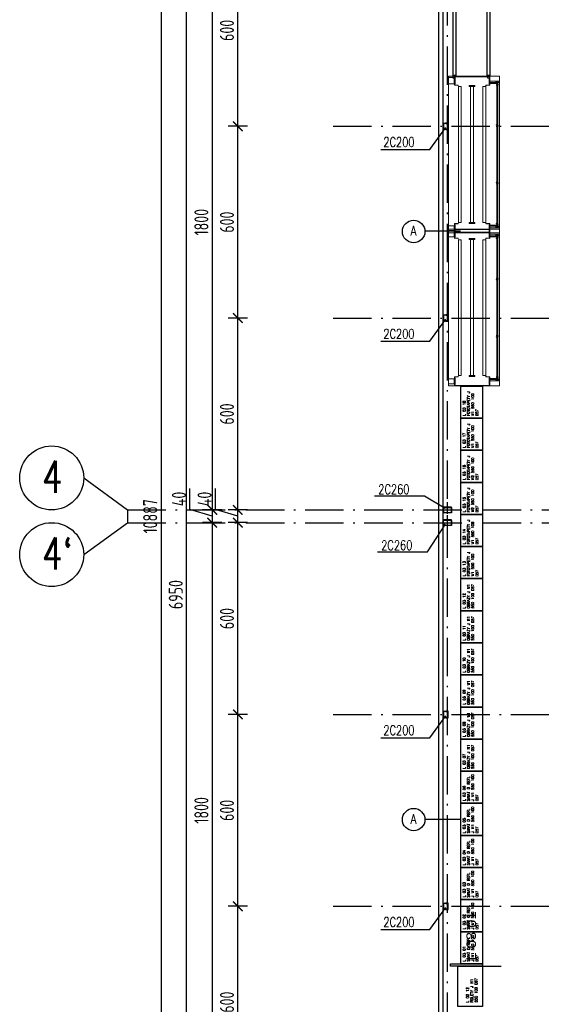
# Model space of a CAD drawing. Extents: x 153948 to 285449, y -89387 to -60195.
# Tile 15 of 100: x 247383 to 249014, y -81786 to -78706. Entities that reach past the tile are written whole.
import ezdxf
from ezdxf.enums import TextEntityAlignment as Align

# ---------------------------------------------------------------- set-up
doc = ezdxf.new("R2010")
doc.units = 0
doc.header["$LTSCALE"] = 100
doc.header["$MEASUREMENT"] = 0
doc.header["$PDMODE"] = 1
doc.linetypes.add('ACAD_ISO10W100', pattern=[18.5, 12, -3, 0.5, -3])
doc.layers.get('0').update_dxf_attribs({"linetype": 'CONTINUOUS'})
doc.layers.get('DEFPOINTS').update_dxf_attribs({"linetype": 'CONTINUOUS'})
for name, color, linetype in [('1', 2, 'CONTINUOUS'), ('ALUMINIUM', 5, 'CONTINUOUS'), ('K-STA', 2, 'CONTINUOUS'), ('mago', 7, 'CONTINUOUS'), ('OSIE', 8, 'ACAD_ISO10W100'), ('R-----OP', 2, 'CONTINUOUS'), ('R450', 1, 'CONTINUOUS'), ('RS Minimasa VBA', 7, 'CONTINUOUS'), ('RS REGAŁY', 7, 'CONTINUOUS'), ('TEXT', 11, 'CONTINUOUS'), ('TEXT1', 2, 'CONTINUOUS'), ('WYMIARY', 1, 'CONTINUOUS')]:
    doc.layers.add(name, color=color, linetype=linetype)
doc.layers.add('PANELE', color=3, linetype='CONTINUOUS', lineweight=30)
doc.styles.add('arial', font='arial.ttf', dxfattribs={"width": 1.1})
doc.styles.add('DYBY-NORMALNY-0-8-N', font='ROMANS.SHX', dxfattribs={"width": 0.8})
doc.styles.get("Standard").update_dxf_attribs({"font": 'txt.shx'})
doc.styles.add('STYLE2', font='isocp.shx', dxfattribs={"width": 0.8})
doc.styles.add('TXT3', font='SIMPLEX.SHX', dxfattribs={"width": 0.75, "height": 40})
doc.dimstyles.new('KRESKI_100', dxfattribs={"dimscale": 20, "dimtxt": 2.2, "dimasz": 1.5, "dimexe": 1.5, "dimexo": 1.5, "dimgap": 0.6, "dimtad": 1, "dimdec": 1, "dimrnd": 0.5, "dimdsep": 46, "dimtxsty": 'STYLE2', "dimblk1": 'ARCHTICK', "dimblk2": 'ARCHTICK', "dimsah": 1, "dimcen": 2.5, "dimdle": 1.5, "dimclrd": 10, "dimclre": 10, "dimclrt": 15, "dimadec": 0, "dimazin": 0, "dimtfac": 1, "dimtdec": 1, "dimtmove": 1, "dimatfit": 3, "dimldrblk": 'ARCHTICK', "dimfxl": 1.5, "dimfxlon": 1, "dimtolj": 1, "dimtzin": 0, "dimarcsym": 0})

# ---------------------------------------------------------------- blocks, each defined once
blk = doc.blocks.new('SC260X2')
at = {"layer": '1'}
for points in [[(-13, 9), (-13, 0), (-12.4, 0), (-12.1, 7, -0.401015), (-11.1, 7.9), (11.1, 7.9, -0.401015), (12.1, 7), (12.4, 0), (13, 0), (13, 9)], [(-13, -9), (-13, 0), (-12.4, 0), (-12.1, -7, 0.401015), (-11.1, -7.9), (11.1, -7.9, 0.401015), (12.1, -7), (12.4, 0), (13, 0), (13, -9)]]:
    blk.add_lwpolyline(points, format="xyb", close=True, dxfattribs=at)
blk = doc.blocks.new('SC200X2')
at = {"layer": '1'}
for points in [[(-10, 7.5), (-10, 0), (-9.7, 0, 0.391021), (-9.1, 0.6), (-8.7, 5.6, -0.391021), (-7.6, 6.6), (7.6, 6.6, -0.391021), (8.7, 5.6), (9.1, 0.6, 0.391021), (9.7, 0), (10, 0), (10, 7.5)], [(-10, -7.5), (-10, 0), (-9.7, 0, -0.391021), (-9.1, -0.6), (-8.7, -5.6, 0.391021), (-7.6, -6.6), (7.6, -6.6, 0.391021), (8.7, -5.6), (9.1, -0.6, -0.391021), (9.7, 0), (10, 0), (10, -7.5)]]:
    blk.add_lwpolyline(points, format="xyb", close=True, dxfattribs=at)
blk = doc.blocks.new('_ARCHTICK')
at = {"color": 0, "linetype": 'ByBlock', "const_width": 0.15}
blk.add_lwpolyline([(-0.5, -0.5), (0.5, 0.5)], dxfattribs=at)
blk = doc.blocks.new('*D198')
at = {"layer": 'DEFPOINTS', "color": 0, "ltscale": 0.1, "transparency": 16777216}
for p in [(248692.9, -74816), (247825, -85703), (248692.9, -85703)]:
    blk.add_point(p, dxfattribs=at)
at = {"layer": 'WYMIARY', "color": 10, "lineweight": -2, "ltscale": 0.1, "transparency": 16777216}
for p, q in [((247825, -74786), (247825, -85733)), ((247855, -74816), (247795, -74816)), ((247855, -85703), (247795, -85703))]:
    blk.add_line(p, q, dxfattribs=at)
at = {"layer": 'WYMIARY', "color": 10, "lineweight": -2, "ltscale": 0.1, "transparency": 16777216, "xscale": 30, "yscale": 30, "zscale": 30}
for p, rotation in [((247825, -74816), 90), ((247825, -85703), 270)]:
    blk.add_blockref('_ARCHTICK', p, dxfattribs=dict(at, rotation=rotation))
at = {"layer": 'WYMIARY', "color": 15, "ltscale": 0.1, "transparency": 16777216, "insert": (247791, -80259.5), "char_height": 44, "attachment_point": 5, "rotation": 90, "style": 'STYLE2'}
blk.add_mtext('\\A1;10887', dxfattribs=at)
blk = doc.blocks.new('*D201')
at = {"layer": 'DEFPOINTS', "color": 0, "ltscale": 0.1, "transparency": 16777216}
for p in [(247905, -77029.5), (247985, -77029.5), (248692.9, -83979.5)]:
    blk.add_point(p, dxfattribs=at)
at = {"layer": 'WYMIARY', "color": 10, "lineweight": -2, "ltscale": 0.1, "transparency": 16777216}
for p, q in [((247905, -84009.5), (247905, -76999.5)), ((247935, -77029.5), (247875, -77029.5)), ((247935, -83979.5), (247875, -83979.5))]:
    blk.add_line(p, q, dxfattribs=at)
at = {"layer": 'WYMIARY', "color": 10, "lineweight": -2, "ltscale": 0.1, "transparency": 16777216, "xscale": 30, "yscale": 30, "zscale": 30}
for p, rotation in [((247905, -77029.5), 90), ((247905, -83979.5), 270)]:
    blk.add_blockref('_ARCHTICK', p, dxfattribs=dict(at, rotation=rotation))
at = {"layer": 'WYMIARY', "color": 15, "ltscale": 0.1, "transparency": 16777216, "insert": (247871, -80504.5), "char_height": 44, "attachment_point": 5, "rotation": 90, "style": 'STYLE2'}
blk.add_mtext('\\A1;6950', dxfattribs=at)
blk = doc.blocks.new('*D207')
at = {"layer": 'DEFPOINTS', "color": 0, "ltscale": 0.1, "transparency": 16777216}
for p in [(248065, -78439.5), (247985, -80239.5), (248065, -80239.5)]:
    blk.add_point(p, dxfattribs=at)
at = {"layer": 'WYMIARY', "color": 10, "lineweight": -2, "ltscale": 0.1, "transparency": 16777216}
for p, q in [((247985, -78409.5), (247985, -80269.5)), ((248015, -78439.5), (247955, -78439.5)), ((248015, -80239.5), (247955, -80239.5))]:
    blk.add_line(p, q, dxfattribs=at)
at = {"layer": 'WYMIARY', "color": 10, "lineweight": -2, "ltscale": 0.1, "transparency": 16777216, "xscale": 30, "yscale": 30, "zscale": 30}
for p, rotation in [((247985, -78439.5), 90), ((247985, -80239.5), 270)]:
    blk.add_blockref('_ARCHTICK', p, dxfattribs=dict(at, rotation=rotation))
at = {"layer": 'WYMIARY', "color": 15, "ltscale": 0.1, "transparency": 16777216, "insert": (247951, -79339.5), "char_height": 44, "attachment_point": 5, "rotation": 90, "style": 'STYLE2'}
blk.add_mtext('\\A1;1800', dxfattribs=at)
blk = doc.blocks.new('*D208')
at = {"layer": 'DEFPOINTS', "color": 0, "ltscale": 0.1, "transparency": 16777216}
for p in [(248065, -80239.5), (247985, -80279.5), (248065, -80279.5)]:
    blk.add_point(p, dxfattribs=at)
at = {"layer": 'WYMIARY', "color": 10, "lineweight": -2, "ltscale": 0.1, "transparency": 16777216}
for p, q in [((247915, -80238.5), (247915, -80172.3)), ((247985, -80209.5), (247985, -80309.5)), ((247985, -80259.5), (247915, -80238.5)), ((248015, -80239.5), (247955, -80239.5)), ((248015, -80279.5), (247955, -80279.5))]:
    blk.add_line(p, q, dxfattribs=at)
at = {"layer": 'WYMIARY', "color": 10, "lineweight": -2, "ltscale": 0.1, "transparency": 16777216, "xscale": 30, "yscale": 30, "zscale": 30}
for p, rotation in [((247985, -80239.5), 90), ((247985, -80279.5), 270)]:
    blk.add_blockref('_ARCHTICK', p, dxfattribs=dict(at, rotation=rotation))
at = {"layer": 'WYMIARY', "color": 15, "ltscale": 0.1, "transparency": 16777216, "insert": (247881, -80205.4), "char_height": 44, "attachment_point": 5, "rotation": 90, "style": 'STYLE2'}
blk.add_mtext('\\A1;40', dxfattribs=at)
blk = doc.blocks.new('*D209')
at = {"layer": 'DEFPOINTS', "color": 0, "ltscale": 0.1, "transparency": 16777216}
for p in [(248065, -80279.5), (247985, -82079.5), (248065, -82079.5)]:
    blk.add_point(p, dxfattribs=at)
at = {"layer": 'WYMIARY', "color": 10, "lineweight": -2, "ltscale": 0.1, "transparency": 16777216}
for p, q in [((247985, -80249.5), (247985, -82109.5)), ((248015, -80279.5), (247955, -80279.5)), ((248015, -82079.5), (247955, -82079.5))]:
    blk.add_line(p, q, dxfattribs=at)
at = {"layer": 'WYMIARY', "color": 10, "lineweight": -2, "ltscale": 0.1, "transparency": 16777216, "xscale": 30, "yscale": 30, "zscale": 30}
for p, rotation in [((247985, -80279.5), 90), ((247985, -82079.5), 270)]:
    blk.add_blockref('_ARCHTICK', p, dxfattribs=dict(at, rotation=rotation))
at = {"layer": 'WYMIARY', "color": 15, "ltscale": 0.1, "transparency": 16777216, "insert": (247951, -81179.5), "char_height": 44, "attachment_point": 5, "rotation": 90, "style": 'STYLE2'}
blk.add_mtext('\\A1;1800', dxfattribs=at)
blk = doc.blocks.new('*D222')
at = {"layer": 'DEFPOINTS', "color": 0, "ltscale": 0.1, "transparency": 16777216}
for p in [(248065, -81479.5), (248145, -81479.5), (248145, -82079.5)]:
    blk.add_point(p, dxfattribs=at)
at = {"layer": 'WYMIARY', "color": 10, "lineweight": -2, "ltscale": 0.1, "transparency": 16777216}
for p, q in [((248065, -82109.5), (248065, -81449.5)), ((248095, -81479.5), (248035, -81479.5)), ((248095, -82079.5), (248035, -82079.5))]:
    blk.add_line(p, q, dxfattribs=at)
at = {"layer": 'WYMIARY', "color": 10, "lineweight": -2, "ltscale": 0.1, "transparency": 16777216, "xscale": 30, "yscale": 30, "zscale": 30}
for p, rotation in [((248065, -81479.5), 90), ((248065, -82079.5), 270)]:
    blk.add_blockref('_ARCHTICK', p, dxfattribs=dict(at, rotation=rotation))
at = {"layer": 'WYMIARY', "color": 15, "ltscale": 0.1, "transparency": 16777216, "insert": (248031, -81779.5), "char_height": 44, "attachment_point": 5, "rotation": 90, "style": 'STYLE2'}
blk.add_mtext('\\A1;600', dxfattribs=at)
blk = doc.blocks.new('*D223')
at = {"layer": 'DEFPOINTS', "color": 0, "ltscale": 0.1, "transparency": 16777216}
for p in [(248065, -80879.5), (248145, -80879.5), (248145, -81479.5)]:
    blk.add_point(p, dxfattribs=at)
at = {"layer": 'WYMIARY', "color": 10, "lineweight": -2, "ltscale": 0.1, "transparency": 16777216}
for p, q in [((248065, -81509.5), (248065, -80849.5)), ((248095, -80879.5), (248035, -80879.5)), ((248095, -81479.5), (248035, -81479.5))]:
    blk.add_line(p, q, dxfattribs=at)
at = {"layer": 'WYMIARY', "color": 10, "lineweight": -2, "ltscale": 0.1, "transparency": 16777216, "xscale": 30, "yscale": 30, "zscale": 30}
for p, rotation in [((248065, -80879.5), 90), ((248065, -81479.5), 270)]:
    blk.add_blockref('_ARCHTICK', p, dxfattribs=dict(at, rotation=rotation))
at = {"layer": 'WYMIARY', "color": 15, "ltscale": 0.1, "transparency": 16777216, "insert": (248031, -81179.5), "char_height": 44, "attachment_point": 5, "rotation": 90, "style": 'STYLE2'}
blk.add_mtext('\\A1;600', dxfattribs=at)
blk = doc.blocks.new('*D224')
at = {"layer": 'DEFPOINTS', "color": 0, "ltscale": 0.1, "transparency": 16777216}
for p in [(248065, -80279.5), (248145, -80279.5), (248145, -80879.5)]:
    blk.add_point(p, dxfattribs=at)
at = {"layer": 'WYMIARY', "color": 10, "lineweight": -2, "ltscale": 0.1, "transparency": 16777216}
for p, q in [((248065, -80909.5), (248065, -80249.5)), ((248095, -80279.5), (248035, -80279.5)), ((248095, -80879.5), (248035, -80879.5))]:
    blk.add_line(p, q, dxfattribs=at)
at = {"layer": 'WYMIARY', "color": 10, "lineweight": -2, "ltscale": 0.1, "transparency": 16777216, "xscale": 30, "yscale": 30, "zscale": 30}
for p, rotation in [((248065, -80279.5), 90), ((248065, -80879.5), 270)]:
    blk.add_blockref('_ARCHTICK', p, dxfattribs=dict(at, rotation=rotation))
at = {"layer": 'WYMIARY', "color": 15, "ltscale": 0.1, "transparency": 16777216, "insert": (248031, -80579.5), "char_height": 44, "attachment_point": 5, "rotation": 90, "style": 'STYLE2'}
blk.add_mtext('\\A1;600', dxfattribs=at)
blk = doc.blocks.new('*D225')
at = {"layer": 'DEFPOINTS', "color": 0, "ltscale": 0.1, "transparency": 16777216}
for p in [(248065, -80239.5), (248145, -80239.5), (248145, -80279.5)]:
    blk.add_point(p, dxfattribs=at)
at = {"layer": 'WYMIARY', "color": 10, "lineweight": -2, "ltscale": 0.1, "transparency": 16777216}
for p, q in [((247995, -80238.5), (247995, -80172.3)), ((248065, -80309.5), (248065, -80209.5)), ((248065, -80259.5), (247995, -80238.5)), ((248095, -80239.5), (248035, -80239.5)), ((248095, -80279.5), (248035, -80279.5))]:
    blk.add_line(p, q, dxfattribs=at)
at = {"layer": 'WYMIARY', "color": 10, "lineweight": -2, "ltscale": 0.1, "transparency": 16777216, "xscale": 30, "yscale": 30, "zscale": 30}
for p, rotation in [((248065, -80239.5), 90), ((248065, -80279.5), 270)]:
    blk.add_blockref('_ARCHTICK', p, dxfattribs=dict(at, rotation=rotation))
at = {"layer": 'WYMIARY', "color": 15, "ltscale": 0.1, "transparency": 16777216, "insert": (247961, -80205.4), "char_height": 44, "attachment_point": 5, "rotation": 90, "style": 'STYLE2'}
blk.add_mtext('\\A1;40', dxfattribs=at)
blk = doc.blocks.new('*D226')
at = {"layer": 'DEFPOINTS', "color": 0, "ltscale": 0.1, "transparency": 16777216}
for p in [(248065, -79639.5), (248145, -79639.5), (248145, -80239.5)]:
    blk.add_point(p, dxfattribs=at)
at = {"layer": 'WYMIARY', "color": 10, "lineweight": -2, "ltscale": 0.1, "transparency": 16777216}
for p, q in [((248065, -80269.5), (248065, -79609.5)), ((248095, -79639.5), (248035, -79639.5)), ((248095, -80239.5), (248035, -80239.5))]:
    blk.add_line(p, q, dxfattribs=at)
at = {"layer": 'WYMIARY', "color": 10, "lineweight": -2, "ltscale": 0.1, "transparency": 16777216, "xscale": 30, "yscale": 30, "zscale": 30}
for p, rotation in [((248065, -79639.5), 90), ((248065, -80239.5), 270)]:
    blk.add_blockref('_ARCHTICK', p, dxfattribs=dict(at, rotation=rotation))
at = {"layer": 'WYMIARY', "color": 15, "ltscale": 0.1, "transparency": 16777216, "insert": (248031, -79939.5), "char_height": 44, "attachment_point": 5, "rotation": 90, "style": 'STYLE2'}
blk.add_mtext('\\A1;600', dxfattribs=at)
blk = doc.blocks.new('*D227')
at = {"layer": 'DEFPOINTS', "color": 0, "ltscale": 0.1, "transparency": 16777216}
for p in [(248065, -79039.5), (248145, -79039.5), (248145, -79639.5)]:
    blk.add_point(p, dxfattribs=at)
at = {"layer": 'WYMIARY', "color": 10, "lineweight": -2, "ltscale": 0.1, "transparency": 16777216}
for p, q in [((248065, -79669.5), (248065, -79009.5)), ((248095, -79039.5), (248035, -79039.5)), ((248095, -79639.5), (248035, -79639.5))]:
    blk.add_line(p, q, dxfattribs=at)
at = {"layer": 'WYMIARY', "color": 10, "lineweight": -2, "ltscale": 0.1, "transparency": 16777216, "xscale": 30, "yscale": 30, "zscale": 30}
for p, rotation in [((248065, -79039.5), 90), ((248065, -79639.5), 270)]:
    blk.add_blockref('_ARCHTICK', p, dxfattribs=dict(at, rotation=rotation))
at = {"layer": 'WYMIARY', "color": 15, "ltscale": 0.1, "transparency": 16777216, "insert": (248031, -79339.5), "char_height": 44, "attachment_point": 5, "rotation": 90, "style": 'STYLE2'}
blk.add_mtext('\\A1;600', dxfattribs=at)
blk = doc.blocks.new('*D228')
at = {"layer": 'DEFPOINTS', "color": 0, "ltscale": 0.1, "transparency": 16777216}
for p in [(248065, -78439.5), (248145, -78439.5), (248145, -79039.5)]:
    blk.add_point(p, dxfattribs=at)
at = {"layer": 'WYMIARY', "color": 10, "lineweight": -2, "ltscale": 0.1, "transparency": 16777216}
for p, q in [((248065, -79069.5), (248065, -78409.5)), ((248095, -78439.5), (248035, -78439.5)), ((248095, -79039.5), (248035, -79039.5))]:
    blk.add_line(p, q, dxfattribs=at)
at = {"layer": 'WYMIARY', "color": 10, "lineweight": -2, "ltscale": 0.1, "transparency": 16777216, "xscale": 30, "yscale": 30, "zscale": 30}
for p, rotation in [((248065, -78439.5), 90), ((248065, -79039.5), 270)]:
    blk.add_blockref('_ARCHTICK', p, dxfattribs=dict(at, rotation=rotation))
at = {"layer": 'WYMIARY', "color": 15, "ltscale": 0.1, "transparency": 16777216, "insert": (248031, -78739.5), "char_height": 44, "attachment_point": 5, "rotation": 90, "style": 'STYLE2'}
blk.add_mtext('\\A1;600', dxfattribs=at)
blk = doc.blocks.new('A$C7B222BC4')
at = {"color": 0, "linetype": 'Continuous', "lineweight": 0}
for p, q in [((0, 160), (490, 160)), ((0, 0), (0, 160)), ((6.8, 142), (6.8, 160)), ((21.8, 160), (21.8, 142)), ((465.8, 142), (465.8, 160)), ((485.8, 160), (485.8, 142)), ((490, 160), (490, 0)), ((1, 31.3), (1, 140.7)), ((1.3, 140.7), (1.3, 31.3)), ((1.6, 141.3), (4.1, 141.3)), ((4.1, 141), (1.6, 141)), ((5.1, 141.3), (4.1, 141.3)), ((5.1, 141), (4.1, 141)), ((4.1, 141), (5.1, 141)), ((4.1, 141), (4.1, 141)), ((4.5, 139.6), (4.5, 140.7)), ((5.1, 140.7), (4.5, 140.7)), ((4.5, 140.7), (4.5, 140.7)), ((4.8, 139.6), (4.8, 140.7)), ((5.1, 141.3), (5.3, 141.3)), ((5.1, 141), (5.1, 140.7)), ((5.1, 141), (24.4, 141)), ((24.4, 139.3), (5.1, 139.3)), ((24.4, 139), (5.1, 139)), ((5.3, 141.3), (24.3, 141.3)), ((5.3, 141.3), (5.3, 141.3)), ((21.8, 142), (6.8, 142)), ((24.3, 141.3), (24.4, 141.3)), ((24.3, 141.3), (24.3, 141.3)), ((25.4, 141.3), (24.4, 141.3)), ((24.4, 141), (25.4, 141)), ((25.4, 141), (24.4, 141)), ((24.4, 140.7), (24.4, 141)), ((25, 140.7), (24.4, 140.7)), ((24.8, 140.7), (24.8, 139.6)), ((25, 140.7), (25, 140.7)), ((25, 140.7), (25, 139.6)), ((25.4, 141.3), (27.9, 141.3)), ((25.4, 141), (27.9, 141)), ((25.4, 141), (25.4, 141)), ((28.2, 130.2), (28.2, 140.7)), ((28.5, 140.7), (28.5, 130.2)), ((29.1, 129.6), (29.6, 129.6)), ((29.6, 129.3), (29.1, 129.3)), ((30, 128.3), (30, 128.9)), ((30.3, 128.3), (30, 128.3)), ((30.3, 128.9), (30.3, 128.3)), ((32.2, 128.8), (32.2, 119.8)), ((457.2, 128.8), (32.2, 128.8)), ((457.2, 128.8), (457.2, 119.8)), ((459.7, 128.9), (459.7, 128.3)), ((459.7, 128.3), (460, 128.3)), ((460, 128.3), (460, 128.9)), ((460.9, 129.6), (460.4, 129.6)), ((460.4, 129.3), (460.9, 129.3)), ((461.5, 140.7), (461.5, 130.2)), ((461.8, 130.2), (461.8, 140.7)), ((464.6, 141.3), (462.1, 141.3)), ((462.1, 141), (464.6, 141)), ((465.6, 141.3), (464.6, 141.3)), ((465.6, 141), (464.6, 141)), ((464.6, 141), (465.6, 141)), ((464.6, 141), (464.6, 141)), ((464.9, 140.7), (464.9, 139.6)), ((464.9, 140.7), (464.9, 140.7)), ((465.6, 140.7), (464.9, 140.7)), ((465.2, 140.7), (465.2, 139.6)), ((465.6, 141.3), (465.7, 141.3)), ((465.6, 141), (484.9, 141)), ((465.6, 141), (465.6, 140.7)), ((465.6, 139.3), (484.9, 139.3)), ((465.6, 139), (484.9, 139)), ((465.7, 141.3), (465.7, 141.3)), ((484.7, 141.3), (465.7, 141.3)), ((485.8, 142), (465.8, 142)), ((484.7, 141.3), (484.7, 141.3)), ((484.7, 141.3), (484.9, 141.3)), ((485.9, 141.3), (484.9, 141.3)), ((484.9, 140.7), (484.9, 141)), ((485.9, 141), (484.9, 141)), ((484.9, 141), (485.9, 141)), ((485.5, 140.7), (484.9, 140.7)), ((485.2, 139.6), (485.2, 140.7)), ((485.5, 139.6), (485.5, 140.7)), ((485.5, 140.7), (485.5, 140.7)), ((485.9, 141.3), (488.4, 141.3)), ((485.9, 141), (488.4, 141)), ((485.9, 141), (485.9, 141)), ((488.7, 140.7), (488.7, 31.3)), ((489, 31.3), (489, 140.7)), ((29, 77), (29, 95)), ((29.5, 95), (29, 95)), ((29.5, 77), (29.5, 95)), ((31, 95), (29.5, 95)), ((30.5, 77), (30.5, 95)), ((30.5, 95), (30.5, 77)), ((31, 77), (31, 95)), ((31, 77), (31, 95)), ((31, 95), (31, 77)), ((32.5, 95), (31, 95)), ((31.5, 95), (31, 95)), ((31.5, 95), (31.5, 77)), ((457.2, 119.8), (32.2, 119.8)), ((32.5, 95), (32.5, 77)), ((457.5, 77), (457.5, 95)), ((459, 95), (457.5, 95)), ((459, 95), (459, 77)), ((459, 77), (459, 95)), ((459, 95), (460.5, 95)), ((460.5, 95), (460.5, 77)), ((29.5, 77), (29, 77)), ((31, 77), (29.5, 77)), ((32.5, 77), (31, 77)), ((31.5, 77), (31, 77)), ((457.5, 90.5), (32.5, 90.5)), ((457.5, 81.5), (32.5, 81.5)), ((459, 77), (457.5, 77)), ((459, 77), (460.5, 77)), ((1.6, 31), (4.1, 31)), ((4.1, 31), (5.1, 31)), ((5.1, 31), (4.1, 31)), ((4.1, 31), (4.1, 31)), ((4.5, 32.4), (4.5, 31.3)), ((4.5, 31.3), (5.1, 31.3)), ((4.5, 31.3), (4.5, 31.3)), ((4.8, 32.4), (4.8, 31.3)), ((24.4, 33), (5.1, 33)), ((24.4, 32.7), (5.1, 32.7)), ((5.1, 31.3), (5.1, 31)), ((24.4, 31), (5.1, 31)), ((13.8, 31.3), (13.8, 31)), ((22.3, 31.3), (13.8, 31.3)), ((14.4, 31), (14.4, 31.3)), ((15.2, 31), (15.2, 31.3)), ((20, 32.7), (24, 32.7)), ((20, 32.7), (20, 32.3)), ((20, 32.3), (24, 32.3)), ((20.5, 32.3), (20.5, 8.2)), ((20.7, 32.3), (20.7, 8.2)), ((20.9, 31), (20.9, 31.3)), ((21.5, 32.7), (21.5, 32.3)), ((21.7, 31), (21.7, 31.3)), ((22.3, 31.3), (22.3, 31)), ((22.5, 32.7), (22.5, 32.3)), ((23.3, 32.3), (23.3, 8.2)), ((23.5, 32.3), (23.5, 10.7)), ((24, 32.7), (24, 32.3)), ((24.4, 31), (24.4, 31.3)), ((24.4, 31.3), (25, 31.3)), ((24.4, 31), (25.4, 31)), ((25.4, 31), (24.4, 31)), ((24.8, 31.3), (24.8, 32.4)), ((25, 31.3), (25, 31.3)), ((25, 31.3), (25, 32.4)), ((25.4, 31), (27.9, 31)), ((25.4, 31), (25.4, 31)), ((28.2, 31.3), (28.2, 41.8)), ((28.5, 41.8), (28.5, 31.3)), ((29.1, 42.8), (29.6, 42.8)), ((29.6, 42.5), (29.1, 42.5)), ((30, 43.1), (30, 43.7)), ((30, 43.7), (30.3, 43.7)), ((30.3, 43.7), (30.3, 43.1)), ((32.2, 52.2), (32.2, 43.2)), ((457.2, 52.2), (32.2, 52.2)), ((457.2, 43.2), (32.2, 43.2)), ((457.2, 52.2), (457.2, 43.2)), ((459.7, 43.7), (459.7, 43.1)), ((460, 43.7), (459.7, 43.7)), ((460, 43.1), (460, 43.7)), ((460.9, 42.8), (460.4, 42.8)), ((460.4, 42.5), (460.9, 42.5)), ((461.5, 41.8), (461.5, 31.3)), ((461.8, 31.3), (461.8, 41.8)), ((464.6, 31), (462.1, 31)), ((465.6, 31), (464.6, 31)), ((464.6, 31), (465.6, 31)), ((464.6, 31), (464.6, 31)), ((464.9, 31.3), (464.9, 32.4)), ((464.9, 31.3), (464.9, 31.3)), ((464.9, 31.3), (465.6, 31.3)), ((465.2, 31.3), (465.2, 32.4)), ((465.6, 33), (484.9, 33)), ((465.6, 32.7), (484.9, 32.7)), ((465.6, 31.3), (465.6, 31)), ((484.9, 31), (465.6, 31)), ((466, 32.7), (470, 32.7)), ((466, 32.7), (466, 32.3)), ((466, 32.3), (470, 32.3)), ((466.5, 32.3), (466.5, 8.2)), ((466.7, 32.3), (466.7, 8.2)), ((467.5, 32.7), (467.5, 32.3)), ((467.8, 31.3), (467.8, 31)), ((476.3, 31.3), (467.8, 31.3)), ((468.4, 31), (468.4, 31.3)), ((468.5, 32.7), (468.5, 32.3)), ((469.2, 31), (469.2, 31.3)), ((469.3, 32.3), (469.3, 8.2)), ((469.5, 32.3), (469.5, 8.2)), ((470, 32.7), (470, 32.3)), ((474.9, 31), (474.9, 31.3)), ((475.7, 31), (475.7, 31.3)), ((476.3, 31.3), (476.3, 31)), ((484.9, 31), (484.9, 31.3)), ((484.9, 31.3), (485.5, 31.3)), ((484.9, 31), (485.9, 31)), ((485.9, 31), (484.9, 31)), ((485.2, 32.4), (485.2, 31.3)), ((485.5, 32.4), (485.5, 31.3)), ((485.5, 31.3), (485.5, 31.3)), ((488.4, 31), (485.9, 31)), ((485.9, 31), (485.9, 31)), ((490, 0), (0, 0)), ((4.1, 30.7), (1.6, 30.7)), ((4.1, 30.7), (5.1, 30.7)), ((5.3, 30.7), (5.1, 30.7)), ((5.3, 30.7), (20.5, 30.7)), ((5.3, 30.7), (5.3, 30.7)), ((13.8, 30.7), (13.8, 30.4)), ((13.8, 30.4), (14.6, 30.4)), ((14.4, 30.4), (14.4, 30.7)), ((14.6, 30.4), (20.5, 30.4)), ((15.2, 30.4), (15.2, 30.7)), ((15.5, 2.4), (15.5, 30.4)), ((15.5, 2.4), (15.5, 1.9)), ((20.5, 2.4), (15.5, 2.4)), ((20.5, 1.9), (15.5, 1.9)), ((15.5, 1.9), (15.5, 0.4)), ((20.5, 0.9), (15.5, 0.9)), ((20.5, 0.4), (15.5, 0.4)), ((15.8, 1.6), (15.8, 30.4)), ((15.8, 1.7), (20.2, 1.7)), ((15.8, 1.6), (15.8, 0.9)), ((20.2, 0.9), (15.8, 0.9)), ((16, 11.3), (16, 11.6)), ((16, 11.6), (20, 11.6)), ((16, 11.6), (20, 11.6)), ((16, 11.3), (16, 8.6)), ((16, 8.3), (16, 8.6)), ((16, 8.6), (20, 8.6)), ((16, 8.3), (16, 7.6)), ((16, 8.3), (20, 8.3)), ((16, 8), (20, 8)), ((16, 7.6), (16, 7.6)), ((16, 7.6), (20, 7.6)), ((20.1, 1.7), (16, 1.7)), ((16, 0.9), (20.1, 0.9)), ((18.5, 8.2), (20.5, 8.2)), ((18.5, 8.2), (18.5, 8)), ((18.5, 8), (18.5, 5.4)), ((18.5, 8), (471.5, 8)), ((18.5, 5.4), (18.5, 5.2)), ((18.5, 5.4), (471.5, 5.4)), ((18.5, 5.2), (23.8, 5.2)), ((20, 11.3), (20, 11.6)), ((20, 8.6), (20, 11.3)), ((20, 8.3), (20, 8.6)), ((20, 8.2), (20, 8.3)), ((20, 7.6), (20, 8.2)), ((20.2, 1.6), (20.2, 30.4)), ((20.2, 0.9), (20.2, 1.6)), ((20.5, 30.7), (23.5, 30.7)), ((20.5, 30.4), (21.5, 30.4)), ((20.5, 5.2), (20.5, 30.4)), ((20.5, 8.2), (20.7, 8.2)), ((20.5, 2.4), (20.5, 5.2)), ((20.5, 1.9), (20.5, 2.4)), ((20.5, 0.4), (20.5, 1.9)), ((20.7, 8.2), (23.3, 8.2)), ((20.9, 30.4), (20.9, 30.7)), ((21.5, 30.4), (22.3, 30.4)), ((21.7, 30.4), (21.7, 30.7)), ((22.3, 30.7), (22.3, 30.4)), ((23.3, 8.2), (23.5, 8.2)), ((23.5, 30.7), (24.3, 30.7)), ((23.5, 10.7), (23.7, 10.7)), ((23.5, 8.4), (23.5, 10.7)), ((23.5, 8.4), (23.5, 8.2)), ((23.5, 8.2), (23.7, 8.2)), ((23.7, 10.7), (23.7, 8.5)), ((23.8, 8.2), (23.7, 8.2)), ((23.8, 8.4), (23.8, 8.6)), ((23.8, 8.6), (28.2, 8.6)), ((23.8, 5.2), (23.8, 8.4)), ((23.8, 8.4), (28.2, 8.4)), ((28.2, 8.2), (23.8, 8.2)), ((23.8, 5), (23.8, 5.2)), ((23.8, 5.2), (28.2, 5.2)), ((23.8, 5), (28.2, 5)), ((24.4, 30.7), (24.3, 30.7)), ((24.3, 30.7), (24.3, 30.7)), ((24.4, 30.7), (25.4, 30.7)), ((25.4, 30.7), (27.9, 30.7)), ((28.2, 8.4), (28.2, 8.6)), ((28.2, 5.2), (28.2, 8.4)), ((28.3, 8.2), (28.2, 8.2)), ((28.2, 5.2), (153.1, 5.2)), ((28.2, 5), (28.2, 5.2)), ((28.3, 10.7), (28.5, 10.7)), ((28.3, 8.5), (28.3, 10.7)), ((28.3, 8.2), (153, 8.2)), ((28.5, 10.7), (28.5, 8.4)), ((152.8, 10.7), (153, 10.7)), ((152.8, 8.4), (152.8, 10.7)), ((153, 10.7), (153, 8.5)), ((153.1, 8.2), (153, 8.2)), ((153.1, 8.4), (153.1, 8.6)), ((153.1, 8.6), (157.5, 8.6)), ((153.1, 5.2), (153.1, 8.4)), ((153.1, 8.4), (157.5, 8.4)), ((157.5, 8.2), (153.1, 8.2)), ((153.1, 5), (153.1, 5.2)), ((153.1, 5.2), (157.5, 5.2)), ((153.1, 5), (157.5, 5)), ((157.5, 8.4), (157.5, 8.6)), ((157.5, 5.2), (157.5, 8.4)), ((157.6, 8.2), (157.5, 8.2)), ((157.5, 5.2), (332.4, 5.2)), ((157.5, 5), (157.5, 5.2)), ((157.6, 10.7), (157.8, 10.7)), ((157.6, 8.5), (157.6, 10.7)), ((157.6, 8.2), (332.3, 8.2)), ((157.8, 10.7), (157.8, 8.4)), ((332.1, 10.7), (332.3, 10.7)), ((332.1, 8.4), (332.1, 10.7)), ((332.3, 10.7), (332.3, 8.5)), ((332.4, 8.2), (332.3, 8.2)), ((332.4, 8.4), (332.4, 8.6)), ((332.4, 8.6), (336.8, 8.6)), ((332.4, 5.2), (332.4, 8.4)), ((332.4, 8.4), (336.8, 8.4)), ((336.8, 8.2), (332.4, 8.2)), ((332.4, 5), (332.4, 5.2)), ((332.4, 5.2), (336.8, 5.2)), ((332.4, 5), (336.8, 5)), ((336.8, 8.4), (336.8, 8.6)), ((336.8, 5.2), (336.8, 8.4)), ((336.9, 8.2), (336.8, 8.2)), ((336.8, 5.2), (461.7, 5.2)), ((336.8, 5), (336.8, 5.2)), ((336.9, 10.7), (337.1, 10.7)), ((336.9, 8.5), (336.9, 10.7)), ((336.9, 8.2), (461.6, 8.2)), ((337.1, 10.7), (337.1, 8.4)), ((461.4, 10.7), (461.6, 10.7)), ((461.4, 8.4), (461.4, 10.7)), ((461.6, 10.7), (461.6, 8.5)), ((461.7, 8.2), (461.6, 8.2)), ((461.7, 8.4), (461.7, 8.6)), ((461.7, 8.6), (466.1, 8.6)), ((461.7, 5.2), (461.7, 8.4)), ((461.7, 8.4), (466.1, 8.4)), ((466.1, 8.2), (461.7, 8.2)), ((461.7, 5), (461.7, 5.2)), ((461.7, 5.2), (466.1, 5.2)), ((461.7, 5), (466.1, 5)), ((462.1, 30.7), (464.6, 30.7)), ((464.6, 30.7), (465.6, 30.7)), ((465.7, 30.7), (465.6, 30.7)), ((465.7, 30.7), (465.7, 30.7)), ((466.5, 30.7), (465.7, 30.7)), ((466.1, 8.4), (466.1, 8.6)), ((466.1, 5.2), (466.1, 8.4)), ((466.2, 8.2), (466.1, 8.2)), ((466.1, 5.2), (471.5, 5.2)), ((466.1, 5), (466.1, 5.2)), ((466.2, 10.7), (466.4, 10.7)), ((466.2, 8.5), (466.2, 10.7)), ((466.2, 8.2), (466.5, 8.2)), ((466.4, 10.7), (466.4, 8.4)), ((469.5, 30.7), (466.5, 30.7)), ((466.5, 8.2), (466.7, 8.2)), ((466.7, 8.2), (469.3, 8.2)), ((467.8, 30.7), (467.8, 30.4)), ((467.8, 30.4), (468.6, 30.4)), ((468.4, 30.4), (468.4, 30.7)), ((468.6, 30.4), (469.5, 30.4)), ((469.2, 30.4), (469.2, 30.7)), ((469.3, 8.2), (469.5, 8.2)), ((484.7, 30.7), (469.5, 30.7)), ((469.5, 30.4), (475.5, 30.4)), ((469.5, 8.2), (469.5, 30.4)), ((469.5, 8.2), (471.5, 8.2)), ((469.5, 5.2), (469.5, 8.2)), ((469.5, 2.4), (469.5, 5.2)), ((469.5, 2.4), (469.5, 1.9)), ((474.5, 2.4), (469.5, 2.4)), ((474.5, 1.9), (469.5, 1.9)), ((469.5, 1.9), (469.5, 0.4)), ((474.5, 0.9), (469.5, 0.9)), ((474.5, 0.4), (469.5, 0.4)), ((469.8, 1.6), (469.8, 30.4)), ((469.8, 1.7), (474.2, 1.7)), ((469.8, 1.6), (469.8, 0.9)), ((474.2, 0.9), (469.8, 0.9)), ((470, 11.3), (470, 11.6)), ((470, 11.6), (474, 11.6)), ((470, 11.6), (474, 11.6)), ((470, 11.3), (470, 8.6)), ((470, 8.3), (470, 8.6)), ((470, 8.6), (474, 8.6)), ((470, 8.3), (470, 8.2)), ((470, 8.3), (474, 8.3)), ((470, 8.2), (470, 7.6)), ((470, 8), (474, 8)), ((470, 7.6), (474, 7.6)), ((474.1, 1.7), (470, 1.7)), ((470, 0.9), (474.1, 0.9)), ((471.5, 8), (471.5, 8.2)), ((471.5, 5.4), (471.5, 8)), ((471.5, 5.2), (471.5, 5.4)), ((474, 11.3), (474, 11.6)), ((474, 8.6), (474, 11.3)), ((474, 8.3), (474, 8.6)), ((474, 7.6), (474, 8.3)), ((474, 7.6), (474, 7.6)), ((474.2, 1.6), (474.2, 30.4)), ((474.2, 0.9), (474.2, 1.6)), ((474.5, 2.4), (474.5, 30.4)), ((474.5, 1.9), (474.5, 2.4)), ((474.5, 0.4), (474.5, 1.9)), ((474.9, 30.4), (474.9, 30.7)), ((475.5, 30.4), (476.3, 30.4)), ((475.7, 30.4), (475.7, 30.7)), ((476.3, 30.7), (476.3, 30.4)), ((484.9, 30.7), (484.7, 30.7)), ((484.7, 30.7), (484.7, 30.7)), ((484.9, 30.7), (485.9, 30.7)), ((485.9, 30.7), (488.4, 30.7))]:
    blk.add_line(p, q, dxfattribs=at)
for centre, radius, start, end in [((1.6, 140.7), 0.625, 90, 180), ((1.6, 140.7), 0.325, 90, 180), ((4.1, 140.7), 0.625, 0, 90), ((4.1, 140.7), 0.325, 0, 90), ((4.1, 140.7), 0.326, 0, 90), ((5.1, 139.6), 0.625, 180, 270), ((5.1, 139.6), 0.325, 180, 270), ((24.4, 139.6), 0.325, 270, 0), ((24.4, 139.6), 0.625, 270, 360), ((25.4, 140.7), 0.625, 90, 180), ((25.4, 140.7), 0.326, 90, 180), ((25.4, 140.7), 0.325, 90, 180), ((27.9, 140.7), 0.625, 0, 90), ((27.9, 140.7), 0.325, 0, 90), ((29.1, 130.2), 0.925, 180, 270), ((29.1, 130.2), 0.625, 180, 270), ((29.6, 128.9), 0.625, 0, 90), ((29.6, 128.9), 0.325, 0, 90), ((460.4, 128.9), 0.625, 90, 180), ((460.4, 128.9), 0.325, 90, 180), ((460.9, 130.2), 0.925, 270, 0), ((460.9, 130.2), 0.625, 270, 0), ((462.1, 140.7), 0.625, 90, 180), ((462.1, 140.7), 0.325, 90, 180), ((464.6, 140.7), 0.625, 0, 90), ((464.6, 140.7), 0.325, 0, 90), ((464.6, 140.7), 0.326, 0, 90), ((465.6, 139.6), 0.625, 180, 270), ((465.6, 139.6), 0.325, 180, 270), ((484.9, 139.6), 0.325, 270, 0), ((484.9, 139.6), 0.625, 270, 0), ((485.9, 140.7), 0.625, 90, 180), ((485.9, 140.7), 0.325, 90, 180), ((485.9, 140.7), 0.326, 90, 180), ((488.4, 140.7), 0.625, 0, 90), ((488.4, 140.7), 0.325, 0, 90), ((1.6, 31.3), 0.625, 180, 270), ((1.6, 31.3), 0.325, 180, 270), ((4.1, 31.3), 0.625, 270, 0), ((4.1, 31.3), 0.325, 270, 0), ((4.1, 31.3), 0.326, 270, 0), ((5.1, 32.4), 0.625, 90, 180), ((5.1, 32.4), 0.325, 90, 180), ((24.4, 32.4), 0.625, 0, 90), ((24.4, 32.4), 0.325, 0, 90), ((25.4, 31.3), 0.625, 180, 270), ((25.4, 31.3), 0.326, 180, 270), ((25.4, 31.3), 0.325, 180, 270), ((27.9, 31.3), 0.325, 270, 0), ((27.9, 31.3), 0.625, 270, 0), ((29.1, 41.8), 0.925, 90, 180), ((29.1, 41.8), 0.625, 90, 180), ((29.6, 43.1), 0.325, 270, 0), ((29.6, 43.1), 0.625, 270, 0), ((460.4, 43.1), 0.625, 180, 270), ((460.4, 43.1), 0.325, 180, 270), ((460.9, 41.8), 0.925, 0, 90), ((460.9, 41.8), 0.625, 0, 90), ((462.1, 31.3), 0.625, 180, 270), ((462.1, 31.3), 0.325, 180, 270), ((464.6, 31.3), 0.625, 270, 0), ((464.6, 31.3), 0.325, 270, 0), ((464.6, 31.3), 0.326, 270, 0), ((465.6, 32.4), 0.625, 90, 180), ((465.6, 32.4), 0.325, 90, 180), ((484.9, 32.4), 0.625, 0, 90), ((484.9, 32.4), 0.325, 0, 90), ((485.9, 31.3), 0.625, 180, 270), ((485.9, 31.3), 0.325, 180, 270), ((485.9, 31.3), 0.326, 180, 270), ((488.4, 31.3), 0.325, 270, 0), ((488.4, 31.3), 0.625, 270, 0), ((23.7, 8.4), 0.2, 180, 270), ((23.8, 8.5), 0.1, 180, 270), ((28.2, 8.5), 0.1, 270, 0), ((28.3, 8.4), 0.2, 270, 0), ((153, 8.4), 0.2, 180, 270), ((153.1, 8.5), 0.1, 180, 270), ((157.5, 8.5), 0.1, 270, 0), ((157.6, 8.4), 0.2, 270, 0), ((332.3, 8.4), 0.2, 180, 270), ((332.4, 8.5), 0.1, 180, 270), ((336.8, 8.5), 0.1, 270, 0), ((336.9, 8.4), 0.2, 270, 0), ((461.6, 8.4), 0.2, 180, 270), ((461.7, 8.5), 0.1, 180, 270), ((466.1, 8.5), 0.1, 270, 0), ((466.2, 8.4), 0.2, 270, 0)]:
    blk.add_arc(centre, radius, start, end, dxfattribs=at)
for centre, major_axis, start_param, end_param in [((15.8, 1.7), (0.3, 0), 1.570796, 3.141593), ((15.8, 0.9), (-0.3, 0), 0, 1.570796), ((16, 1.6), (-0.15, 0), 4.712389, 6.283185), ((16, 0.9), (-0.15, 0), 0, 1.570796), ((20.1, 1.6), (0.15, 0), 0, 1.570796), ((20.1, 0.9), (0.15, 0), 4.712389, 6.283185), ((20.2, 1.7), (0.3, 0), 0, 1.570796), ((20.2, 0.9), (-0.3, 0), 1.570796, 3.141593), ((469.8, 1.7), (0.3, 0), 1.570796, 3.141593), ((469.8, 0.9), (-0.3, 0), 0, 1.570796), ((470, 1.6), (-0.15, 0), 4.712389, 6.283185), ((470, 0.9), (-0.15, 0), 0, 1.570796), ((474.1, 1.6), (0.15, 0), 0, 1.570796), ((474.1, 0.9), (0.15, 0), 4.712389, 6.283185), ((474.2, 1.7), (0.3, 0), 0, 1.570796), ((474.2, 0.9), (-0.3, 0), 1.570796, 3.141593)]:
    blk.add_ellipse(centre, major_axis=major_axis, ratio=0.173648, start_param=start_param, end_param=end_param, dxfattribs=at)
for points in [[(5.3, 141.3), (5.2, 141.3), (5.1, 141.3), (5.1, 141.3)], [(24.3, 141.3), (24.3, 141.3), (24.4, 141.3), (24.4, 141.3)], [(465.6, 141.3), (465.6, 141.3), (465.7, 141.3), (465.7, 141.3)], [(484.9, 141.3), (484.9, 141.3), (484.8, 141.3), (484.7, 141.3)], [(5.1, 30.7), (5.1, 30.7), (5.2, 30.7), (5.3, 30.7)], [(24.4, 30.7), (24.4, 30.7), (24.3, 30.7), (24.3, 30.7)], [(465.7, 30.7), (465.7, 30.7), (465.6, 30.7), (465.6, 30.7)], [(484.7, 30.7), (484.8, 30.7), (484.9, 30.7), (484.9, 30.7)]]:
    blk.add_open_spline(points, degree=3, dxfattribs=at)
blk = doc.blocks.new('RACK 550 270 115')
at = {"color": 6}
for p, q in [((2.75, 108), (2.75, 7)), ((4.25, 108), (4.25, 7)), ((7, 115), (277.8, 115)), ((7, 105.5), (277.8, 105.5)), ((7, 9.5), (277.8, 9.5)), ((7, 0), (277.8, 0))]:
    blk.add_line(p, q, dxfattribs=at)
for points in [[(0, 108), (7, 108), (7, 115), (0, 115)], [(0, 0), (7, 0), (7, 7), (0, 7)]]:
    blk.add_lwpolyline(points, close=True, dxfattribs=at)
at = {"color": 6, "insert": (9.25, 57.5), "char_height": 5, "width": 101, "attachment_point": 5, "rotation": 90}
blk.add_mtext('RACK 550 270 115', dxfattribs=at)
blk = doc.blocks.new('NOGA RACK 550 007 115')
at = {"color": 6}
for p, q in [((2.75, 108), (2.75, 7)), ((4.25, 108), (4.25, 7))]:
    blk.add_line(p, q, dxfattribs=at)
for points in [[(0, 108), (7, 108), (7, 115), (0, 115)], [(0, 0), (7, 0), (7, 7), (0, 7)]]:
    blk.add_lwpolyline(points, close=True, dxfattribs=at)

msp = doc.modelspace()

# ---------------------------------------------------------------- linework, layer by layer
at = {"layer": 'ALUMINIUM', "ltscale": 0.1}
msp.add_line((247720.4, -80239.55), (247720.4, -80279.55), dxfattribs=at)
at = {"layer": 'mago'}
msp.add_line((248819.65, -81667.39), (248888.69, -81667.39), dxfattribs=at)
at = {"layer": 'OSIE', "ltscale": 0.1}
for p, q in [((248720.4, -86679.55), (248720.4, -73374.65)), ((248363.17, -79039.55), (249349.98, -79039.55)), ((248363.17, -79639.55), (249349.98, -79639.55)), ((247720.4, -80239.55), (263229.19, -80239.55)), ((247720.4, -80279.55), (263229.19, -80279.55)), ((248363.17, -80879.55), (249349.98, -80879.55)), ((248363.17, -81479.55), (249349.98, -81479.55))]:
    msp.add_line(p, q, dxfattribs=at)
at = {"layer": 'OSIE', "ltscale": 0.5}
for p, q in [((248720.4, -80252.33), (248720.4, -80215.71)), ((248720.4, -80292.33), (248720.4, -80255.71))]:
    msp.add_line(p, q, dxfattribs=at)
at = {"layer": 'PANELE', "ltscale": 0.5}
for p, q in [((248692.9, -83279.55), (248692.9, -77029.55)), ((248707.4, -83279.55), (248707.4, -77029.55))]:
    msp.add_line(p, q, dxfattribs=at)
at = {"layer": 'R-----OP'}
for p, q in [((248761.54, -79368.1), (248649.81, -79368.1)), ((248761.54, -81208.1), (248649.81, -81208.1))]:
    msp.add_line(p, q, dxfattribs=at)
for centre in [(248614.63, -79368.49), (248614.63, -81208.49)]:
    msp.add_circle(centre, 35.19, dxfattribs=at)
at = {"layer": 'R450', "color": 6}
for points in [[(248829.57, -79852.19), (248829.62, -79952.59), (248762.62, -79952.59), (248762.57, -79852.19)], [(248829.62, -79952.59), (248829.65, -80052.99), (248762.65, -80052.99), (248762.62, -79952.59)], [(248829.65, -80052.99), (248829.65, -80153.39), (248762.65, -80153.39), (248762.65, -80052.99)], [(248829.65, -80153.39), (248829.65, -80253.79), (248762.65, -80253.79), (248762.65, -80153.39)], [(248829.65, -80253.79), (248829.65, -80354.19), (248762.65, -80354.19), (248762.65, -80253.79)], [(248829.65, -80354.19), (248829.65, -80454.59), (248762.65, -80454.59), (248762.65, -80354.19)], [(248829.65, -80454.59), (248829.65, -80554.99), (248762.65, -80554.99), (248762.65, -80454.59)], [(248829.65, -80554.99), (248829.65, -80655.39), (248762.65, -80655.39), (248762.65, -80554.99)], [(248829.65, -80655.39), (248829.65, -80755.79), (248762.65, -80755.79), (248762.65, -80655.39)], [(248829.65, -80755.79), (248829.65, -80856.19), (248762.65, -80856.19), (248762.65, -80755.79)], [(248829.65, -80856.19), (248829.65, -80956.59), (248762.65, -80956.59), (248762.65, -80856.19)], [(248829.65, -80956.59), (248829.65, -81056.99), (248762.65, -81056.99), (248762.65, -80956.59)], [(248829.65, -81056.99), (248829.65, -81157.39), (248762.65, -81157.39), (248762.65, -81056.99)], [(248829.65, -81157.39), (248829.65, -81257.79), (248762.65, -81257.79), (248762.65, -81157.39)], [(248829.65, -81257.79), (248829.65, -81358.19), (248762.65, -81358.19), (248762.65, -81257.79)], [(248829.65, -81358.19), (248829.65, -81458.59), (248762.65, -81458.59), (248762.65, -81358.19)], [(248829.65, -81458.59), (248829.65, -81558.99), (248762.65, -81558.99), (248762.65, -81458.59)], [(248829.65, -81558.99), (248829.65, -81659.39), (248762.65, -81659.39), (248762.65, -81558.99)], [(248829.65, -81659.39), (248829.65, -81667.39), (248729.65, -81667.39), (248729.65, -81659.39)], [(248829.65, -81667.39), (248829.65, -81792.79), (248752.65, -81792.79), (248752.65, -81667.39)]]:
    msp.add_lwpolyline(points, close=True, dxfattribs=at)
at = {"layer": 'TEXT'}
for p, q in [((248665.53, -79112.19), (248715.4, -79043.3)), ((248511.71, -79112.19), (248665.53, -79112.19)), ((248665.53, -79712.19), (248715.4, -79643.3)), ((248511.71, -79712.19), (248665.53, -79712.19)), ((248492.69, -80195.69), (248648.89, -80195.69)), ((248648.89, -80195.69), (248712.9, -80234.55)), ((248658.04, -80370.66), (248713.86, -80284.05)), ((248501.85, -80370.66), (248658.04, -80370.66)), ((248665.53, -80952.19), (248715.4, -80883.3)), ((248511.71, -80952.19), (248665.53, -80952.19)), ((248665.53, -81552.19), (248715.4, -81483.3)), ((248511.71, -81552.19), (248665.53, -81552.19))]:
    msp.add_line(p, q, dxfattribs=at)
at = {"layer": 'TEXT1'}
for p, q in [((247583.04, -80139.55), (247720.4, -80239.55)), ((247583.04, -80379.55), (247720.4, -80279.55))]:
    msp.add_line(p, q, dxfattribs=at)
for centre in [(247483.04, -80139.55), (247483.04, -80379.55)]:
    msp.add_circle(centre, 100, dxfattribs=at)

# ---------------------------------------------------------------- block references
at = {"layer": 'K-STA', "ltscale": 0.5, "rotation": 270}
for p in [(248714.9, -79039.55), (248714.9, -79639.55), (248714.9, -80879.55), (248714.9, -81479.55)]:
    msp.add_blockref('SC200X2', p, dxfattribs=at)
at = {"layer": 'K-STA', "ltscale": 0.5}
for p in [(248720.4, -80239.55), (248720.4, -80279.55)]:
    msp.add_blockref('SC260X2', p, dxfattribs=at)
at = {"layer": 'RS REGAŁY'}
for name, p, rotation in [('RACK 550 270 115', (248737.49, -78602.98), 270), ('A$C7B222BC4', (248883.4, -79372.58), 90), ('NOGA RACK 550 007 115', (248737.49, -78880.78), 270), ('A$C7B222BC4', (248883.4, -79851.58), 90)]:
    msp.add_blockref(name, p, dxfattribs=dict(at, rotation=rotation))

# ---------------------------------------------------------------- texts
at = {"layer": 'mago', "insert": (248779.66, -81649.29, 40), "char_height": 30, "width": 672.04, "attachment_point": 1, "rotation": 90, "style": 'arial'}
msp.add_mtext('L 03 01', dxfattribs=at)
at = {"layer": 'R-----OP', "style": 'DYBY-NORMALNY-0-8-N', "width": 0.8}
for p in [(248614.23, -79366.38), (248614.23, -81206.38)]:
    msp.add_text('A', height=30, dxfattribs=at).set_placement(p, align=Align.MIDDLE)
at = {"layer": 'RS Minimasa VBA', "char_height": 8, "attachment_point": 1, "rotation": 90}
for s, insert, width in [('L 03 18^M^JFOTOTAPETY J W1 550 100 057', (248768.5, -79945.59), 95.4317), ('L 03 17^M^JFOTOTAPETY J W1 550 100 057', (248768.54, -80045.99), 95.4), ('L 03 16^M^JFOTOTAPETY J W2 550 100 057', (248768.54, -80146.39), 95.4), ('L 03 15^M^JFOTOTAPETY J W2 550 100 057', (248768.54, -80246.79), 95.4), ('L 03 14^M^JFOTOTAPETY J W1 550 100 057', (248768.54, -80347.19), 95.4), ('L 03 13^M^JFOTOTAPETY J W1 550 100 057', (248768.54, -80447.59), 95.4), ('L 03 12^M^JOBRAZY J W1 550 100 057', (248768.54, -80547.99), 95.4), ('L 03 11^M^JOBRAZY J W1 550 100 057', (248768.54, -80648.39), 95.4), ('L 03 10^M^JOBRAZY J W1 550 100 057', (248768.54, -80748.79), 95.4), ('L 03 09^M^JOBRAZY J W1 550 100 057', (248768.54, -80849.19), 95.4), ('L 03 08^M^JOBRAZY J W1 550 100 057', (248768.54, -80949.59), 95.4), ('L 03 07^M^JOBRAZY J W1 550 100 057', (248768.54, -81049.99), 95.4), ('L 03 06^M^JSWIAT D REFL J W1 550 100 057', (248768.54, -81150.39), 95.4), ('L 03 05^M^JSWIAT D REFL J W1 550 100 057', (248768.54, -81250.79), 95.4), ('L 03 04^M^JSWIAT D REFL J W1 550 100 057', (248768.54, -81351.19), 95.4), ('L 03 03^M^JSWIAT D REFL J W1 550 100 057', (248768.54, -81451.59), 95.4), ('L 03 02^M^JSWIAT D REFL J W1 550 100 057', (248768.54, -81551.99), 95.4), ('L 03 01^M^JSWIAT D REFL J W1 550 100 057', (248768.54, -81652.39), 95.4), ('L 02 12^M^JROLETY J W1 550 100 067', (248779.14, -81780.57), 95.4)]:
    msp.add_mtext(s, dxfattribs=dict(at, insert=insert, width=width))
at = {"layer": 'TEXT', "style": 'TXT3', "width": 0.75}
for s, p in [('2C200', (248520, -79103.9)), ('2C200', (248520, -79703.9)), ('2C260', (248504.14, -80190.23)), ('2C260', (248513.29, -80365.19)), ('2C200', (248520, -80943.9)), ('2C200', (248520, -81543.9))]:
    msp.add_text(s, height=30, dxfattribs=at).set_placement(p)
at = {"layer": 'TEXT1', "style": 'TXT3', "width": 0.75}
for s, p in [('4', (247453.24, -80186.19)), ('4`', (247453.24, -80426.19))]:
    msp.add_text(s, height=100, dxfattribs=at).set_placement(p)

# ---------------------------------------------------------------- dimensions: what is measured, and where the dimension line sits
at = {"layer": 'WYMIARY', "ltscale": 0.1}
for base, p1, p2, picture, middle in [((247824.99, -85703.05), (248692.9, -74816.05), (248692.9, -85703.05), '*D198', (247790.99, -80259.55)), ((247904.99, -77029.55), (248692.9, -83979.55), (247984.99, -77029.55), '*D201', (247870.99, -80504.55)), ((247984.99, -80239.55), (248064.99, -78439.55), (248064.99, -80239.55), '*D207', (247950.99, -79339.55)), ((248064.99, -78439.55), (248144.99, -79039.55), (248144.99, -78439.55), '*D228', (248030.99, -78739.55)), ((248064.99, -79039.55), (248144.99, -79639.55), (248144.99, -79039.55), '*D227', (248030.99, -79339.55)), ((248064.99, -79639.55), (248144.99, -80239.55), (248144.99, -79639.55), '*D226', (248030.99, -79939.55)), ((247984.99, -80279.55), (248064.99, -80239.55), (248064.99, -80279.55), '*D208', (247880.99, -80226.55)), ((248064.99, -80239.55), (248144.99, -80279.55), (248144.99, -80239.55), '*D225', (247960.99, -80226.55)), ((247984.99, -82079.55), (248064.99, -80279.55), (248064.99, -82079.55), '*D209', (247950.99, -81179.55)), ((248064.99, -80279.55), (248144.99, -80879.55), (248144.99, -80279.55), '*D224', (248030.99, -80579.55)), ((248064.99, -80879.55), (248144.99, -81479.55), (248144.99, -80879.55), '*D223', (248030.99, -81179.55)), ((248064.99, -81479.55), (248144.99, -82079.55), (248144.99, -81479.55), '*D222', (248030.99, -81779.55))]:
    dim = msp.add_linear_dim(base=base, p1=p1, p2=p2, angle=90, dimstyle='KRESKI_100', dxfattribs=at)
    dim.commit()
    dim.dimension.update_dxf_attribs({"geometry": picture, "text_midpoint": middle})

doc.saveas('drawing.dxf')
